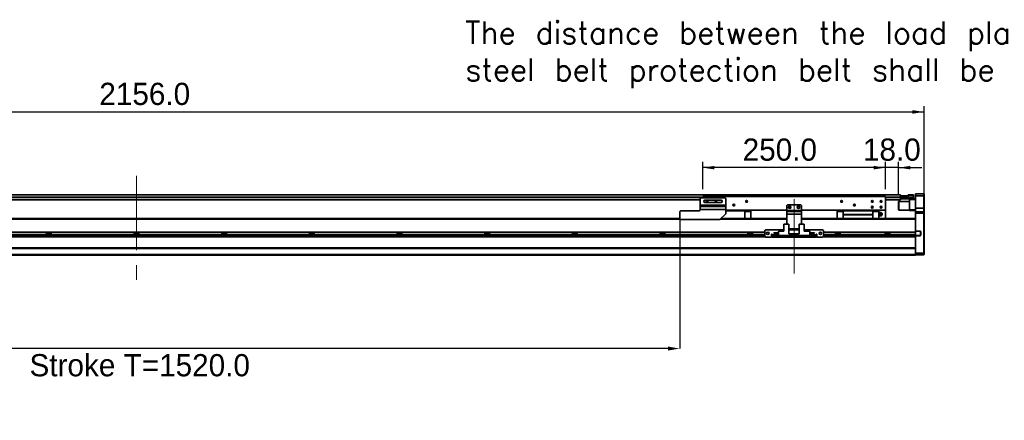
# Model space of a CAD drawing. Header units: millimetres. Extents: x 40 to 3320, y 40 to 2336.
# Tile 7 of 11: x 1154 to 2502, y 975 to 1524. Entities that reach past the tile are written whole.
import ezdxf

# ---------------------------------------------------------------- set-up
doc = ezdxf.new("R2010")
doc.units = ezdxf.units.MM
doc.header["$LTSCALE"] = 8
doc.header["$PDSIZE"] = -1
doc.linetypes.add('CENTERX2', pattern=[20.32, 12.7, -2.54, 2.54, -2.54])
doc.layers.add('黑色实线', color=7, linetype='Continuous')
doc.styles.add('SLDTEXTSTYLE8', font='txt')
doc.styles.add('SLDTEXTSTYLE9', font='txt', dxfattribs={"bigfont": 'bigfont'})
doc.dimstyles.new('SLDDIMSTYLE0', dxfattribs={"dimtxt": 30.4, "dimasz": 16, "dimexe": 0, "dimexo": 0.0625, "dimgap": 7.6, "dimtad": 2, "dimdec": 1, "dimrnd": 1e-09, "dimzin": 4, "dimdsep": 46, "dimtxsty": 'SLDTEXTSTYLE8', "dimsah": 1, "dimcen": 0.09, "dimadec": 0, "dimazin": 1, "dimtfac": 1, "dimtdec": 1, "dimtmove": 0, "dimatfit": 0, "dimfxl": 0, "dimfrac": 2, "dimtolj": 1, "dimtzin": 12, "dimarcsym": 0})
doc.dimstyles.new('SLDDIMSTYLE5', dxfattribs={"dimtxt": 30.4, "dimasz": 16, "dimexe": 0, "dimexo": 0.0625, "dimgap": 7.6, "dimtad": 2, "dimdec": 1, "dimrnd": 1e-09, "dimzin": 4, "dimdsep": 46, "dimtxsty": 'SLDTEXTSTYLE8', "dimsah": 1, "dimcen": 0.09, "dimadec": 0, "dimazin": 1, "dimtfac": 1, "dimtdec": 1, "dimtofl": 0, "dimtmove": 0, "dimatfit": 3, "dimfxl": 0, "dimfrac": 2, "dimtolj": 1, "dimtzin": 12, "dimarcsym": 0})

# ---------------------------------------------------------------- blocks, each defined once
blk = doc.blocks.new('SW_NOTE_4')
at = {"layer": '黑色实线', "color": 0, "insert": (-991.5, 99.4), "char_height": 30.4, "attachment_point": 1, "style": 'SLDTEXTSTYLE9'}
blk.add_mtext('The distance between the load plate and the \\Psteel belt protection belt shall be greater than 4mm', dxfattribs=at)
blk = doc.blocks.new('_D_21')
at = {"layer": '黑色实线'}
for p, q in [((236.1, 1269.2), (236.1, 1405.5)), ((2392.1, 1269.2), (2392.1, 1405.5)), ((236.1, 1397.5), (2392.1, 1397.5))]:
    blk.add_line(p, q, dxfattribs=at)
for points in [[(236.1, 1397.5), (252.1, 1395.1), (252.1, 1399.9)], [(2392.1, 1397.5), (2376.1, 1399.9), (2376.1, 1395.1)]]:
    blk.add_solid(points, dxfattribs=at)
at = {"layer": '黑色实线', "insert": (1263.3, 1437.4), "char_height": 30.4, "attachment_point": 1, "style": 'SLDTEXTSTYLE8'}
blk.add_mtext('2156.0', dxfattribs=at)
blk = doc.blocks.new('_D_24')
at = {"layer": '黑色实线'}
for p, q in [((2089.1, 1291.7), (2089.1, 1329.2)), ((2339.1, 1321.2), (2089.1, 1321.2)), ((2339.1, 1291.7), (2339.1, 1329.2))]:
    blk.add_line(p, q, dxfattribs=at)
for points in [[(2089.1, 1321.2), (2105.1, 1318.8), (2105.1, 1323.6)], [(2339.1, 1321.2), (2323.1, 1323.6), (2323.1, 1318.8)]]:
    blk.add_solid(points, dxfattribs=at)
at = {"layer": '黑色实线', "insert": (2143.7, 1361.1), "char_height": 30.4, "attachment_point": 1, "style": 'SLDTEXTSTYLE8'}
blk.add_mtext('250.0', dxfattribs=at)
blk = doc.blocks.new('_D_25')
at = {"layer": '黑色实线'}
for p, q in [((2339.1, 1321.2), (2307.1, 1321.2)), ((2339.1, 1291.7), (2339.1, 1329.2)), ((2357.1, 1321.2), (2339.1, 1321.2)), ((2357.1, 1284.9), (2357.1, 1329.2)), ((2357.1, 1321.2), (2389.1, 1321.2))]:
    blk.add_line(p, q, dxfattribs=at)
for points in [[(2339.1, 1321.2), (2323.1, 1323.6), (2323.1, 1318.8)], [(2357.1, 1321.2), (2373.1, 1318.8), (2373.1, 1323.6)]]:
    blk.add_solid(points, dxfattribs=at)
at = {"layer": '黑色实线', "insert": (2308.3, 1361.1), "char_height": 30.4, "attachment_point": 1, "style": 'SLDTEXTSTYLE8'}
blk.add_mtext('18.0', dxfattribs=at)
blk = doc.blocks.new('_D_26')
at = {"layer": 'Defpoints', "color": 0}
for p in [(537.6, 1254.5), (2057.6, 1251), (537.6, 1073.5)]:
    blk.add_point(p, dxfattribs=at)
at = {"layer": '黑色实线', "color": 0, "lineweight": -2}
for p, q in [((537.6, 1254.4), (537.6, 1073.5)), ((2057.6, 1250.9), (2057.6, 1073.5)), ((2041.6, 1073.5), (553.6, 1073.5))]:
    blk.add_line(p, q, dxfattribs=at)
at = {"layer": '黑色实线', "color": 0}
for points in [[(553.6, 1076.2), (553.6, 1070.8), (537.6, 1073.5)], [(2041.6, 1076.2), (2041.6, 1070.8), (2057.6, 1073.5)]]:
    blk.add_solid(points, dxfattribs=at)
at = {"layer": '黑色实线', "color": 0, "insert": (1318.6, 1065.9), "char_height": 30.4, "attachment_point": 2, "style": 'SLDTEXTSTYLE8'}
blk.add_mtext('\\A1;Stroke T=1520.0', dxfattribs=at)

msp = doc.modelspace()

# ---------------------------------------------------------------- linework, layer by layer
at = {"color": 7, "linetype": 'Continuous', "lineweight": 35}
for p, q in [((2359.62, 1283.86), (268.62, 1283.86)), ((2339.12, 1281.51), (2089.12, 1281.51)), ((2089.12, 1281.51), (2089.12, 1280.01)), ((2339.12, 1281.51), (2339.12, 1263.01)), ((2359.16, 1282.48), (2359.16, 1282.71)), ((2359.16, 1282.71), (2359.67, 1282.71)), ((2359.16, 1282.71), (2359.16, 1282.71)), ((2359.62, 1283.86), (2359.62, 1282.71)), ((2359.62, 1281.22), (2359.62, 1280.86)), ((2359.62, 1280.86), (2359.62, 1280.36)), ((2359.67, 1280.71), (2359.62, 1280.71)), ((2359.62, 1280.21), (2359.92, 1280.51)), ((2359.62, 1280.51), (2359.92, 1280.51)), ((2359.62, 1280.36), (2359.62, 1277.36)), ((2359.62, 1280.21), (2359.92, 1280.21)), ((2359.67, 1282.71), (2359.67, 1280.71)), ((2359.67, 1282.71), (2368.67, 1282.71)), ((2359.67, 1280.71), (2368.67, 1280.71)), ((2359.92, 1280.21), (2359.92, 1280.51)), ((2359.92, 1280.51), (2370.12, 1280.51)), ((2359.92, 1280.21), (2359.92, 1280.01)), ((2370.12, 1280.21), (2359.92, 1280.21)), ((2368.67, 1280.71), (2368.67, 1282.71)), ((2368.67, 1282.71), (2369.16, 1282.71)), ((2369.16, 1280.71), (2368.67, 1280.71)), ((2369.16, 1282.71), (2369.16, 1280.71)), ((2369.16, 1280.71), (2369.62, 1280.71)), ((2369.62, 1280.51), (2369.62, 1280.71)), ((2370.12, 1282.51), (2370.12, 1284.01)), ((2370.12, 1284.01), (2377.32, 1284.01)), ((2377.32, 1282.51), (2370.12, 1282.51)), ((2370.12, 1280.21), (2370.12, 1282.51)), ((2377.32, 1282.51), (2377.32, 1284.01)), ((2377.62, 1283.71), (2377.32, 1284.01)), ((2377.62, 1282.51), (2377.32, 1282.51)), ((2377.32, 1280.01), (2377.32, 1282.51)), ((2377.62, 1283.71), (2377.62, 1282.51)), ((2377.62, 1282.51), (2377.62, 1280.01)), ((2380.42, 1285.51), (2380.12, 1285.21)), ((2380.12, 1282.51), (2380.12, 1285.21)), ((2380.42, 1282.51), (2380.12, 1282.51)), ((2380.12, 1265.51), (2380.12, 1282.51)), ((2380.42, 1285.51), (2380.42, 1282.51)), ((2380.42, 1285.51), (2391.82, 1285.51)), ((2391.82, 1282.51), (2380.42, 1282.51)), ((2380.42, 1282.51), (2380.42, 1265.51)), ((2391.82, 1282.51), (2391.82, 1285.51)), ((2391.82, 1285.51), (2392.12, 1285.21)), ((2391.82, 1282.51), (2392.12, 1282.51)), ((2391.82, 1265.51), (2391.82, 1282.51)), ((2392.12, 1285.21), (2392.12, 1282.51)), ((2392.12, 1282.51), (2392.12, 1265.51)), ((2085.62, 1277.36), (544.62, 1277.36)), ((2086.62, 1280.01), (2085.62, 1279.01)), ((2085.62, 1279.01), (2085.62, 1270.01)), ((2085.62, 1270.01), (2120.62, 1270.01)), ((2085.62, 1268.02), (2085.62, 1270.01)), ((2085.62, 1268.02), (2120.62, 1268.02)), ((2085.62, 1264.03), (2085.62, 1268.02)), ((2086.62, 1280.01), (2119.62, 1280.01)), ((2114.12, 1276.61), (2092.12, 1276.61)), ((2092.12, 1273.41), (2114.12, 1273.41)), ((2120.62, 1279.01), (2119.62, 1280.01)), ((2120.62, 1279.01), (2120.62, 1270.01)), ((2120.62, 1270.01), (2120.62, 1268.02)), ((2120.62, 1268.02), (2120.62, 1264.03)), ((2205.12, 1270.51), (2204.12, 1269.51)), ((2204.12, 1269.51), (2204.12, 1262.51)), ((2223.12, 1270.51), (2205.12, 1270.51)), ((2224.12, 1269.51), (2223.12, 1270.51)), ((2224.12, 1269.51), (2224.12, 1262.51)), ((2359.62, 1277.36), (2339.12, 1277.36)), ((2357.42, 1275.01), (2357.12, 1274.71)), ((2357.12, 1263.31), (2357.12, 1274.71)), ((2372.12, 1275.01), (2357.42, 1275.01)), ((2357.42, 1275.01), (2357.42, 1263.01)), ((2359.62, 1280.01), (2359.92, 1280.01)), ((2359.62, 1278.81), (2359.92, 1278.51)), ((2359.92, 1280.01), (2359.92, 1278.51)), ((2359.92, 1280.01), (2377.32, 1280.01)), ((2377.32, 1278.51), (2359.92, 1278.51)), ((2372.12, 1277.51), (2372.12, 1278.51)), ((2380.12, 1277.51), (2372.12, 1277.51)), ((2372.12, 1263.51), (2372.12, 1277.51)), ((2377.32, 1278.51), (2377.32, 1280.01)), ((2377.32, 1280.01), (2377.62, 1280.01)), ((2377.32, 1278.51), (2377.62, 1278.81)), ((2377.32, 1278.51), (2380.12, 1278.51)), ((2377.62, 1280.01), (2377.62, 1278.81)), ((2058.62, 1262.01), (2057.62, 1261.01)), ((2057.62, 1251.01), (2057.62, 1261.01)), ((2058.62, 1262.01), (2083.62, 1262.01)), ((2074.42, 1262.21), (2074.22, 1262.01)), ((2074.42, 1262.21), (2074.42, 1262.01)), ((2074.42, 1262.21), (2084.49, 1262.21)), ((2120.62, 1264.03), (2085.62, 1264.03)), ((2085.62, 1264.03), (2085.62, 1264.01)), ((2112.62, 1250.01), (2120.62, 1258.01)), ((2120.62, 1264.03), (2120.62, 1258.01)), ((2204.12, 1263.01), (2120.62, 1263.01)), ((2120.62, 1262.01), (2146.87, 1262.01)), ((2146.87, 1262.01), (2146.87, 1263.01)), ((2146.87, 1262.01), (2146.87, 1251.45)), ((2155.12, 1261.91), (2146.87, 1261.91)), ((2146.87, 1260.96), (2155.12, 1260.96)), ((2155.12, 1260.96), (2155.12, 1261.91)), ((2155.12, 1260.96), (2155.12, 1251.45)), ((2204.12, 1262.51), (2224.12, 1262.51)), ((2204.12, 1261.01), (2204.12, 1262.51)), ((2204.12, 1261.01), (2224.12, 1261.01)), ((2204.12, 1257.51), (2204.12, 1261.01)), ((2204.12, 1257.51), (2204.12, 1243.71)), ((2224.12, 1257.51), (2204.12, 1257.51)), ((2339.12, 1263.01), (2224.12, 1263.01)), ((2224.12, 1262.51), (2224.12, 1261.01)), ((2224.12, 1261.01), (2224.12, 1257.51)), ((2224.12, 1257.51), (2224.12, 1243.71)), ((2273.12, 1261.91), (2273.12, 1260.96)), ((2281.37, 1261.91), (2273.12, 1261.91)), ((2281.37, 1260.96), (2273.12, 1260.96)), ((2273.12, 1260.96), (2273.12, 1251.45)), ((2281.37, 1263.01), (2281.37, 1262.01)), ((2321.87, 1262.01), (2281.37, 1262.01)), ((2281.37, 1262.01), (2281.37, 1257.01)), ((2281.37, 1257.01), (2321.87, 1257.01)), ((2281.37, 1257.01), (2281.37, 1256.71)), ((2321.87, 1256.71), (2281.37, 1256.71)), ((2281.37, 1256.71), (2281.37, 1251.45)), ((2321.87, 1262.01), (2321.87, 1263.01)), ((2321.87, 1262.01), (2321.87, 1257.01)), ((2330.12, 1261.91), (2321.87, 1261.91)), ((2330.12, 1260.96), (2321.87, 1260.96)), ((2321.87, 1256.71), (2321.87, 1257.01)), ((2321.87, 1256.71), (2321.87, 1251.45)), ((2330.12, 1260.96), (2330.12, 1261.91)), ((2330.12, 1251.45), (2330.12, 1260.96)), ((2330.12, 1260.01), (2332.44, 1260.01)), ((2330.12, 1257.51), (2332.44, 1257.51)), ((2332.44, 1255.01), (2330.12, 1255.01)), ((2339.12, 1263.01), (2339.12, 1251.51)), ((2357.12, 1263.31), (2357.42, 1263.01)), ((2357.42, 1263.01), (2372.12, 1263.01)), ((2372.12, 1263.51), (2380.12, 1263.51)), ((2372.12, 1262.51), (2372.12, 1263.51)), ((2380.12, 1262.51), (2372.12, 1262.51)), ((2380.42, 1265.51), (2380.12, 1265.51)), ((2380.12, 1260.21), (2380.12, 1265.51)), ((2380.42, 1260.51), (2380.12, 1260.21)), ((2380.12, 1259.01), (2380.12, 1260.21)), ((2380.42, 1259.01), (2380.12, 1259.01)), ((2380.12, 1251.16), (2380.12, 1259.01)), ((2380.42, 1265.51), (2380.42, 1260.51)), ((2380.42, 1265.51), (2391.82, 1265.51)), ((2380.42, 1260.51), (2380.42, 1259.01)), ((2380.42, 1260.51), (2391.82, 1260.51)), ((2380.42, 1259.01), (2380.42, 1234.36)), ((2391.82, 1259.01), (2380.42, 1259.01)), ((2391.82, 1260.51), (2391.82, 1265.51)), ((2392.12, 1265.51), (2391.82, 1265.51)), ((2391.82, 1259.01), (2391.82, 1260.51)), ((2392.12, 1260.21), (2391.82, 1260.51)), ((2391.82, 1204.01), (2391.82, 1259.01)), ((2392.12, 1259.01), (2391.82, 1259.01)), ((2392.12, 1265.51), (2392.12, 1260.21)), ((2392.12, 1260.21), (2392.12, 1259.01)), ((2392.12, 1259.01), (2392.12, 1204.13)), ((2057.62, 1251.45), (424.12, 1251.45)), ((530.12, 1251.51), (2057.62, 1251.51)), ((2057.62, 1251.01), (2058.62, 1250.01)), ((2058.62, 1250.01), (2112.62, 1250.01)), ((2204.12, 1251.45), (2114.06, 1251.45)), ((2155.12, 1251.51), (2204.12, 1251.51)), ((2200.17, 1243.71), (2200.17, 1234.41)), ((2200.17, 1243.71), (2207.12, 1243.71)), ((2207.12, 1243.71), (2207.12, 1230.81)), ((2221.12, 1243.71), (2221.12, 1230.81)), ((2221.12, 1243.71), (2228.07, 1243.71)), ((2224.12, 1251.51), (2273.12, 1251.51)), ((2380.12, 1251.45), (2224.12, 1251.45)), ((2228.07, 1243.71), (2228.07, 1234.41)), ((2330.12, 1251.51), (2374.12, 1251.51)), ((2374.12, 1251.51), (2374.12, 1251.45)), ((2380.12, 1251.16), (2380.12, 1250.45)), ((2380.12, 1232.91), (2380.12, 1250.45)), ((2174.88, 1226.45), (453.37, 1226.45)), ((2174.12, 1232.91), (454.12, 1232.91)), ((2174.12, 1229.51), (454.12, 1229.51)), ((1190.95, 1232.91), (1190.95, 1229.51)), ((1197.29, 1231.51), (1190.95, 1231.51)), ((1197.29, 1229.51), (1197.29, 1232.91)), ((1310.95, 1232.91), (1310.95, 1229.51)), ((1317.29, 1231.51), (1310.95, 1231.51)), ((1317.29, 1229.51), (1317.29, 1232.91)), ((1430.95, 1232.91), (1430.95, 1229.51)), ((1437.29, 1231.51), (1430.95, 1231.51)), ((1437.29, 1229.51), (1437.29, 1232.91)), ((1550.95, 1232.91), (1550.95, 1229.51)), ((1557.29, 1231.51), (1550.95, 1231.51)), ((1557.29, 1229.51), (1557.29, 1232.91)), ((1670.95, 1232.91), (1670.95, 1229.51)), ((1677.29, 1231.51), (1670.95, 1231.51)), ((1677.29, 1229.51), (1677.29, 1232.91)), ((1790.95, 1232.91), (1790.95, 1229.51)), ((1797.29, 1231.51), (1790.95, 1231.51)), ((1797.29, 1229.51), (1797.29, 1232.91)), ((1910.95, 1232.91), (1910.95, 1229.51)), ((1917.29, 1231.51), (1910.95, 1231.51)), ((1917.29, 1229.51), (1917.29, 1232.91)), ((2030.95, 1232.91), (2030.95, 1229.51)), ((2037.29, 1231.51), (2030.95, 1231.51)), ((2037.29, 1229.51), (2037.29, 1232.91)), ((2150.95, 1232.91), (2150.95, 1229.51)), ((2157.29, 1231.51), (2150.95, 1231.51)), ((2157.29, 1229.51), (2157.29, 1232.91)), ((2175.12, 1236.21), (2174.12, 1235.21)), ((2174.12, 1235.21), (2174.12, 1227.21)), ((2174.12, 1227.21), (2175.12, 1226.21)), ((2200.17, 1236.21), (2175.12, 1236.21)), ((2175.12, 1226.21), (2183.12, 1226.21)), ((2184.12, 1230.21), (2183.12, 1230.21)), ((2183.12, 1230.21), (2183.12, 1226.21)), ((2184.12, 1229.51), (2183.12, 1229.51)), ((2184.12, 1226.45), (2183.12, 1226.45)), ((2184.12, 1229.21), (2184.12, 1230.21)), ((2184.12, 1229.21), (2184.12, 1228.21)), ((2184.12, 1226.21), (2184.12, 1228.21)), ((2184.12, 1228.21), (2185.12, 1228.21)), ((2185.12, 1226.21), (2184.12, 1226.21)), ((2185.12, 1228.21), (2185.12, 1226.21)), ((2243.12, 1228.21), (2185.12, 1228.21)), ((2243.12, 1226.21), (2185.12, 1226.21)), ((2186.42, 1231.46), (2186.42, 1231.76)), ((2186.42, 1231.76), (2192.62, 1231.76)), ((2186.42, 1231.46), (2192.62, 1231.46)), ((2188.82, 1228.81), (2188.82, 1229.51)), ((2188.82, 1229.51), (2192.62, 1229.51)), ((2188.82, 1228.81), (2192.62, 1228.81)), ((2192.62, 1228.21), (2192.62, 1234.41)), ((2192.62, 1234.41), (2200.17, 1234.41)), ((2192.62, 1228.21), (2214.12, 1228.21)), ((2221.12, 1237.51), (2207.12, 1237.51)), ((2221.12, 1236.21), (2207.12, 1236.21)), ((2214.12, 1230.81), (2207.12, 1230.81)), ((2214.12, 1230.81), (2214.12, 1228.21)), ((2214.12, 1230.81), (2221.12, 1230.81)), ((2235.62, 1228.21), (2214.12, 1228.21)), ((2253.12, 1236.21), (2228.07, 1236.21)), ((2235.62, 1234.41), (2228.07, 1234.41)), ((2235.62, 1234.41), (2235.62, 1228.21)), ((2241.82, 1231.76), (2235.62, 1231.76)), ((2241.82, 1231.46), (2235.62, 1231.46)), ((2239.42, 1229.51), (2235.62, 1229.51)), ((2239.42, 1228.81), (2235.62, 1228.81)), ((2239.42, 1229.51), (2239.42, 1228.81)), ((2241.82, 1231.76), (2241.82, 1231.46)), ((2243.12, 1226.21), (2243.12, 1228.21)), ((2243.12, 1228.21), (2244.12, 1228.21)), ((2244.12, 1226.21), (2243.12, 1226.21)), ((2245.12, 1230.21), (2244.12, 1230.21)), ((2244.12, 1230.21), (2244.12, 1229.21)), ((2245.12, 1229.51), (2244.12, 1229.51)), ((2244.12, 1228.21), (2244.12, 1229.21)), ((2244.12, 1228.21), (2244.12, 1226.21)), ((2245.12, 1226.45), (2244.12, 1226.45)), ((2245.12, 1226.21), (2245.12, 1230.21)), ((2245.12, 1226.21), (2253.12, 1226.21)), ((2254.12, 1235.21), (2253.12, 1236.21)), ((2253.12, 1226.21), (2254.12, 1227.21)), ((2380.12, 1226.45), (2253.36, 1226.45)), ((2254.12, 1227.21), (2254.12, 1235.21)), ((2380.12, 1232.91), (2254.12, 1232.91)), ((2380.12, 1229.51), (2254.12, 1229.51)), ((2270.95, 1232.91), (2270.95, 1229.51)), ((2277.29, 1231.51), (2270.95, 1231.51)), ((2277.29, 1229.51), (2277.29, 1232.91)), ((2338.95, 1232.91), (2338.95, 1229.51)), ((2345.29, 1231.51), (2338.95, 1231.51)), ((2345.29, 1229.51), (2345.29, 1232.91)), ((2380.12, 1234.36), (2380.42, 1234.36)), ((2380.42, 1234.06), (2380.12, 1234.36)), ((2380.12, 1229.51), (2380.12, 1232.91)), ((2380.12, 1227.45), (2380.12, 1229.51)), ((2380.42, 1228.36), (2380.12, 1228.06)), ((2380.42, 1228.06), (2380.12, 1228.06)), ((2380.12, 1227.45), (2380.12, 1226.74)), ((2380.12, 1211.16), (2380.12, 1226.74)), ((2380.42, 1234.36), (2386.62, 1234.36)), ((2380.42, 1234.36), (2380.55, 1234.06)), ((2380.55, 1234.06), (2380.42, 1234.06)), ((2380.42, 1234.06), (2380.42, 1228.36)), ((2380.55, 1228.36), (2380.42, 1228.06)), ((2380.42, 1228.36), (2380.55, 1228.36)), ((2380.42, 1228.06), (2380.42, 1204.01)), ((2386.62, 1228.06), (2380.42, 1228.06)), ((2386.62, 1234.06), (2380.55, 1234.06)), ((2380.55, 1228.36), (2386.62, 1228.36)), ((2386.62, 1234.36), (2386.62, 1234.06)), ((2386.62, 1228.06), (2386.62, 1228.36)), ((2387.12, 1228.86), (2387.12, 1233.56)), ((2387.42, 1233.56), (2387.12, 1233.56)), ((2387.42, 1228.86), (2387.12, 1228.86)), ((2387.42, 1233.56), (2387.42, 1228.86)), ((2380.12, 1211.45), (248.12, 1211.45)), ((2380.12, 1210.45), (248.12, 1210.45)), ((2380.12, 1202.51), (248.12, 1202.51)), ((2380.12, 1201.51), (248.12, 1201.51)), ((2380.12, 1211.16), (2380.12, 1210.45)), ((2380.12, 1202.51), (2380.12, 1210.45)), ((2380.12, 1204.13), (2380.42, 1204.01)), ((2380.12, 1201.51), (2380.12, 1202.51)), ((2380.12, 1202.31), (2380.42, 1202.01)), ((2380.42, 1204.01), (2391.82, 1204.01)), ((2380.42, 1204.01), (2380.42, 1202.01)), ((2391.82, 1202.01), (2380.42, 1202.01)), ((2392.12, 1204.13), (2391.82, 1204.01)), ((2391.82, 1202.01), (2391.82, 1204.01)), ((2392.12, 1202.31), (2391.82, 1202.01)), ((2392.12, 1204.13), (2392.12, 1202.31))]:
    msp.add_line(p, q, dxfattribs=at)
at = {"color": 8, "linetype": 'Continuous', "lineweight": 35}
for p, q in [((2089.12, 1280.86), (539.12, 1280.86)), ((2089.12, 1280.36), (539.12, 1280.36)), ((2359.62, 1280.86), (2339.12, 1280.86)), ((2359.62, 1280.36), (2339.12, 1280.36)), ((2058.18, 1250.45), (424.12, 1250.45)), ((2204.12, 1250.45), (2113.06, 1250.45)), ((2380.12, 1250.45), (2224.12, 1250.45)), ((2174.12, 1227.45), (454.12, 1227.45)), ((2184.12, 1227.45), (2183.12, 1227.45)), ((2188.82, 1229.21), (2184.12, 1229.21)), ((2244.12, 1229.21), (2239.42, 1229.21)), ((2245.12, 1227.45), (2244.12, 1227.45)), ((2380.12, 1227.45), (2254.12, 1227.45))]:
    msp.add_line(p, q, dxfattribs=at)
at = {"color": 7, "linetype": 'Continuous', "lineweight": 35}
for centre, radius in [((2095.12, 1275.01), 1.25), ((2107.12, 1275.01), 1.25), ((2131.62, 1270.01), 1.25), ((2149.12, 1275.01), 1.25), ((2208.12, 1267.01), 1.7), ((2208.12, 1267.01), 1.25), ((2220.12, 1267.01), 1.7), ((2220.12, 1267.01), 1.25), ((2279.12, 1275.01), 1.25), ((2296.62, 1270.01), 1.25), ((2321.12, 1275.01), 1.25), ((2321.12, 1267.01), 1.25), ((2333.12, 1275.01), 1.25), ((2333.12, 1267.01), 1.25), ((2178.12, 1231.21), 1.7), ((2250.12, 1231.21), 1.7)]:
    msp.add_circle(centre, radius, dxfattribs=at)
for centre, radius, start, end in [((2092.12, 1275.01), 1.6, 90, 270), ((2114.12, 1275.01), 1.6, 270, 90), ((2083.62, 1264.01), 2, 270, 0), ((2331.62, 1257.51), 3, 4.42207, 56.61739), ((2331.62, 1257.51), 3, 303.36445, 355.55829), ((2334.52, 1257.51), 0.25, 0, 68.66881), ((2334.52, 1257.51), 0.25, 291.36622, 0), ((2386.62, 1233.56), 0.8, 0, 90), ((2386.62, 1233.56), 0.5, 0, 90), ((2386.62, 1228.86), 0.8, 270, 0), ((2386.62, 1228.86), 0.5, 270, 0)]:
    msp.add_arc(centre, radius, start, end, dxfattribs=at)
for points, knots in [([(2332.44, 1260.01), (2332.59, 1259.92), (2332.9, 1259.73), (2333.19, 1259.3), (2333.31, 1258.82), (2333.24, 1258.34), (2332.99, 1257.9), (2332.68, 1257.64), (2332.48, 1257.53), (2332.44, 1257.51)], [0, 0, 0, 0, 0.1597234, 0.3194174, 0.4791364, 0.638854, 0.7985581, 0.9582927, 1, 1, 1, 1]), ([(2333.27, 1260.01), (2333.26, 1260.01), (2333.24, 1260.01), (2332.98, 1260.01), (2332.68, 1260.01), (2332.48, 1260.01), (2332.44, 1260.01)], [0, 0, 0, 0, 0.2759513, 0.5961357, 0.9163835, 1, 1, 1, 1]), ([(2332.44, 1257.51), (2332.59, 1257.42), (2332.9, 1257.23), (2333.19, 1256.8), (2333.31, 1256.32), (2333.24, 1255.84), (2332.99, 1255.4), (2332.68, 1255.14), (2332.48, 1255.03), (2332.44, 1255.01)], [0, 0, 0, 0, 0.1597234, 0.3194175, 0.4791371, 0.6388548, 0.7985584, 0.9582935, 1, 1, 1, 1]), ([(2332.44, 1255.01), (2332.59, 1255.01), (2332.9, 1255.01), (2333.18, 1255.01), (2333.3, 1255.01), (2333.27, 1255.01), (2333.27, 1255.01)], [0, 0, 0, 0, 0.3188273, 0.6375971, 0.9564151, 1, 1, 1, 1]), ([(2334.61, 1257.28), (2334.61, 1257.28), (2334.61, 1257.28), (2334.61, 1257.33), (2334.61, 1257.38), (2334.61, 1257.46), (2334.61, 1257.54), (2334.61, 1257.61), (2334.61, 1257.68), (2334.61, 1257.72), (2334.61, 1257.74), (2334.61, 1257.74), (2334.61, 1257.74)], [0, 0, 0, 0, 0.1074339, 0.2148616, 0.3222907, 0.4297207, 0.5371504, 0.6445851, 0.7520172, 0.8594458, 0.9668743, 1, 1, 1, 1])]:
    msp.add_open_spline(points, degree=3, knots=knots, dxfattribs=at)
at = {"layer": '黑色实线', "linetype": 'CENTERX2', "lineweight": 18}
for p, q in [((1314.12, 1309.81), (1314.12, 1151.51)), ((2214.12, 1176.41), (2214.12, 1286.01))]:
    msp.add_line(p, q, dxfattribs=at)

# ---------------------------------------------------------------- block references
at = {"layer": '黑色实线'}
msp.add_blockref('SW_NOTE_4', (2755.64, 1421.79), dxfattribs=at)

# ---------------------------------------------------------------- dimensions: what is measured, and where the dimension line sits
for base, p1, p2, dimstyle, picture, middle in [((2392.12, 1397.51), (236.12, 1259.01), (2392.12, 1259.01), 'SLDDIMSTYLE5', '_D_21', (1322.75, 1397.51)), ((2089.12, 1321.17), (2339.12, 1281.51), (2089.12, 1281.51), 'SLDDIMSTYLE5', '_D_24', (2192.17, 1321.17)), ((2339.12, 1321.17), (2357.12, 1274.71), (2339.12, 1281.51), 'SLDDIMSTYLE0', '_D_25', (2345.74, 1321.17))]:
    dim = msp.add_linear_dim(base=base, p1=p1, p2=p2, dimstyle=dimstyle, dxfattribs=at)
    dim.commit()
    dim.dimension.update_dxf_attribs({"geometry": picture, "text_midpoint": middle, "dimtype": 160})
dim = msp.add_linear_dim(base=(537.62, 1073.51), p1=(2057.62, 1251.01), p2=(537.62, 1254.51), text='Stroke T=<>', dimstyle='SLDDIMSTYLE5', dxfattribs=at)
dim.commit()
dim.dimension.update_dxf_attribs({"geometry": '_D_26', "text_midpoint": (1318.58, 1073.51), "dimtype": 160})

doc.saveas('drawing.dxf')
